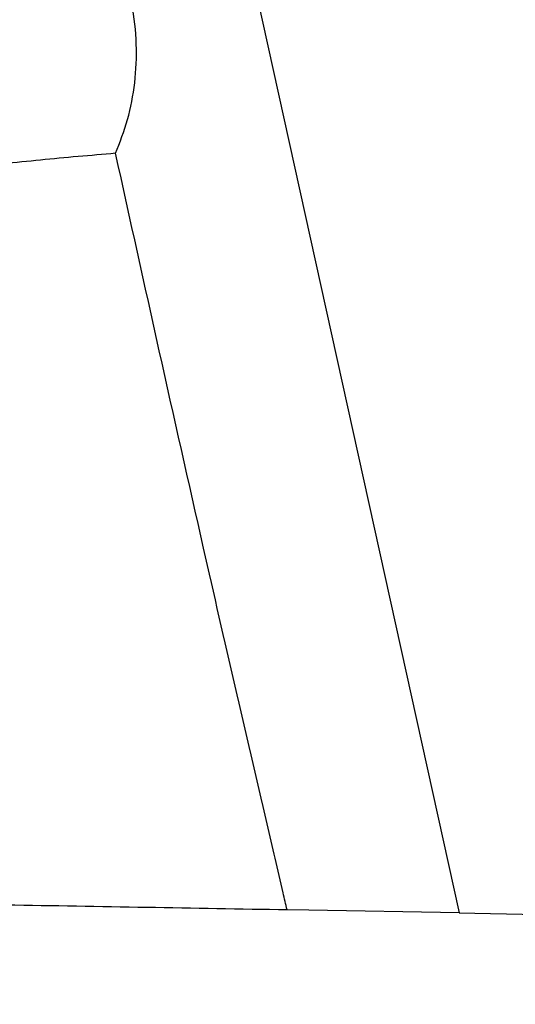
# Model space of a CAD drawing. Header units: millimetres. Extents: x -0.66 to 0.91, y -0.4 to 0.64.
# Tile 156 of 241: x 0.3142 to 0.3259, y -0.0309 to -0.0076. Entities that reach past the tile are written whole.
import ezdxf

# ---------------------------------------------------------------- set-up
doc = ezdxf.new("R2010")
doc.units = ezdxf.units.MM
doc.layers.add('FORMAT', color=7, linetype='Continuous')

msp = doc.modelspace()

# ---------------------------------------------------------------- linework, layer by layer
at = {"layer": 'FORMAT', "color": 7, "linetype": 'Continuous', "lineweight": 25}
for p, q in [((0.317285, 0.004297), (0.324574, -0.028717)), ((0.321006, -0.028654), (0.320496, -0.028645)), ((0.324574, -0.028717), (0.321006, -0.028654)), ((0.324574, -0.028717), (0.448495, -0.03088))]:
    msp.add_line(p, q, dxfattribs=at)
for points, knots in [([(0.316431, -0.010724), (0.316533, -0.010462), (0.316739, -0.009932), (0.316905, -0.009057), (0.316946, -0.008134), (0.316846, -0.007219), (0.316625, -0.006338), (0.316248, -0.005359), (0.315661, -0.00428), (0.315098, -0.003573), (0.314813, -0.003214)], [0, 0, 0, 0, 0.108447, 0.219667, 0.331016, 0.44607, 0.550941, 0.658158, 0.826586, 1, 1, 1, 1]), ([(0.316431, -0.010724), (0.315838, -0.010775), (0.314652, -0.010877), (0.312877, -0.011073), (0.311104, -0.011291), (0.309924, -0.011453), (0.309335, -0.011533)], [0, 0, 0, 0, 0.249753, 0.499625, 0.749778, 1, 1, 1, 1]), ([(0.320496, -0.028645), (0.320464, -0.02851), (0.320305, -0.02783), (0.319638, -0.024975), (0.318293, -0.019142), (0.317121, -0.013842), (0.316431, -0.010724)], [0, 0, 0, 0, 0.022791, 0.113957, 0.478621, 1, 1, 1, 1]), ([(0.320496, -0.028645), (0.319386, -0.028626), (0.317166, -0.028587), (0.314948, -0.028549), (0.313839, -0.028529)], [0, 0, 0, 0, 0.499915, 1, 1, 1, 1])]:
    msp.add_open_spline(points, degree=3, knots=knots, dxfattribs=at)

doc.saveas('drawing.dxf')
